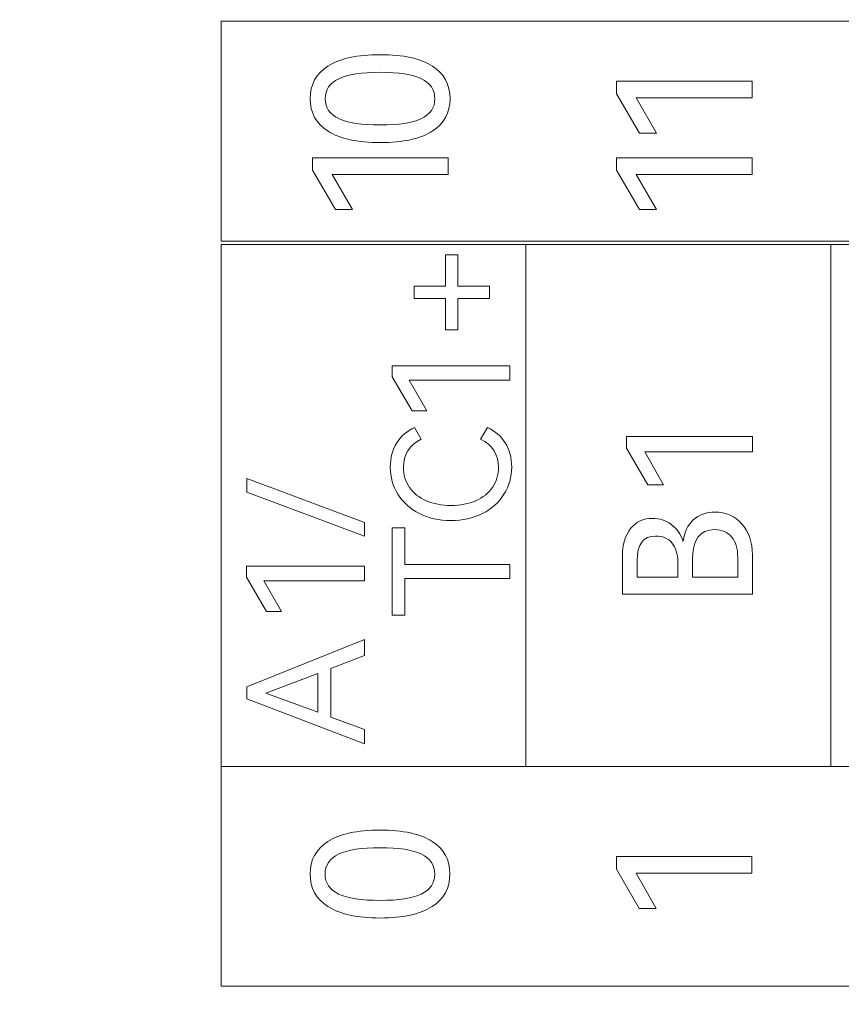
# Model space of a CAD drawing. Header units: millimetres. Extents: x 0 to 427, y 0 to 299.
# Tile 11 of 25: x 121 to 132, y 151 to 164. Entities that reach past the tile are written whole.
import ezdxf

# ---------------------------------------------------------------- set-up
doc = ezdxf.new("R2010")
doc.units = ezdxf.units.MM
doc.header["$LTSCALE"] = 23.1
doc.header["$MEASUREMENT"] = 0
doc.header["$PDSIZE"] = -5
doc.layers.add('IQC尺寸', color=3, linetype='Continuous', lineweight=18)
doc.layers.add('layer 1', color=7, linetype='Continuous')
doc.dimstyles.new('+-0.05', dxfattribs={"dimtxt": 2, "dimasz": 2, "dimexe": 1.25, "dimexo": 0.625, "dimtad": 1, "dimdsep": 46, "dimtxsty": 'Standard', "dimcen": 1.5, "dimdle": 4, "dimadec": 0, "dimazin": 0, "dimtol": 1, "dimtp": 0.05, "dimtm": 0.05, "dimtfac": 1, "dimtmove": 0, "dimatfit": 3, "dimfxl": 1, "dimtolj": 1, "dimarcsym": 0})

# ---------------------------------------------------------------- blocks, each defined once
blk = doc.blocks.new('*D34')
at = {"layer": 'Defpoints', "color": 0}
for p in [(195.088, 174.065), (89.1, 120.365), (195.088, 101.751)]:
    blk.add_point(p, dxfattribs=at)
at = {"layer": 'IQC尺寸', "color": 0, "lineweight": -2}
for p, q in [((195.088, 173.44), (195.088, 100.501)), ((89.1, 119.74), (89.1, 100.501)), ((91.1, 101.751), (193.088, 101.751))]:
    blk.add_line(p, q, dxfattribs=at)
at = {"layer": 'IQC尺寸', "color": 0}
for points in [[(91.1, 102.085), (91.1, 101.418), (89.1, 101.751)], [(193.088, 101.418), (193.088, 102.085), (195.088, 101.751)]]:
    blk.add_solid(points, dxfattribs=at)
at = {"layer": 'IQC尺寸', "color": 0, "insert": (142.094, 103.406), "char_height": 2, "attachment_point": 5}
blk.add_mtext('\\A1;106%%p0.2', dxfattribs=at)

msp = doc.modelspace()

# ---------------------------------------------------------------- linework, layer by layer
at = {"layer": 'layer 1', "lineweight": 9}
for points, knots in [([(124.081, 161.412), (124.081, 161.412), (124.081, 164.35), (124.081, 164.35), (124.081, 164.35), (124.081, 164.35), (160.714, 164.35), (160.714, 164.35), (160.714, 164.35), (160.714, 164.35), (160.714, 161.412), (160.714, 161.412), (160.714, 161.412), (160.714, 161.412), (124.081, 161.412), (124.081, 161.412)], [0, 0, 0, 0, 0.25, 0.25, 0.25, 0.25, 0.5, 0.5, 0.5, 0.5, 0.75, 0.75, 0.75, 0.75, 1, 1, 1, 1]), ([(126.207, 163.902), (126.513, 163.902), (126.745, 163.851), (126.902, 163.75), (126.902, 163.75), (127.059, 163.649), (127.138, 163.504), (127.138, 163.314), (127.138, 163.314), (127.138, 163.127), (127.059, 162.982), (126.901, 162.881), (126.901, 162.881), (126.743, 162.78), (126.511, 162.729), (126.207, 162.729), (126.207, 162.729), (125.901, 162.729), (125.668, 162.78), (125.509, 162.881), (125.509, 162.881), (125.35, 162.982), (125.271, 163.127), (125.271, 163.314), (125.271, 163.314), (125.271, 163.504), (125.35, 163.649), (125.508, 163.75), (125.508, 163.75), (125.666, 163.851), (125.899, 163.902), (126.207, 163.902)], [0, 0, 0, 0, 0.125, 0.125, 0.125, 0.125, 0.25, 0.25, 0.25, 0.25, 0.375, 0.375, 0.375, 0.375, 0.5, 0.5, 0.5, 0.5, 0.625, 0.625, 0.625, 0.625, 0.75, 0.75, 0.75, 0.75, 0.875, 0.875, 0.875, 0.875, 1, 1, 1, 1]), ([(126.207, 162.964), (126.452, 162.964), (126.635, 162.992), (126.755, 163.049), (126.755, 163.049), (126.875, 163.106), (126.935, 163.194), (126.935, 163.314), (126.935, 163.314), (126.935, 163.434), (126.875, 163.524), (126.756, 163.581), (126.756, 163.581), (126.637, 163.638), (126.454, 163.667), (126.207, 163.667), (126.207, 163.667), (125.958, 163.667), (125.773, 163.639), (125.652, 163.581), (125.652, 163.581), (125.531, 163.523), (125.471, 163.434), (125.471, 163.314), (125.471, 163.314), (125.471, 163.194), (125.531, 163.106), (125.652, 163.049), (125.652, 163.049), (125.773, 162.992), (125.958, 162.964), (126.207, 162.964)], [0, 0, 0, 0, 0.125, 0.125, 0.125, 0.125, 0.25, 0.25, 0.25, 0.25, 0.375, 0.375, 0.375, 0.375, 0.5, 0.5, 0.5, 0.5, 0.625, 0.625, 0.625, 0.625, 0.75, 0.75, 0.75, 0.75, 0.875, 0.875, 0.875, 0.875, 1, 1, 1, 1]), ([(129.892, 162.855), (129.892, 162.855), (129.665, 162.855), (129.665, 162.855), (129.665, 162.855), (129.665, 162.855), (129.358, 163.381), (129.358, 163.381), (129.358, 163.381), (129.358, 163.381), (129.358, 163.549), (129.358, 163.549), (129.358, 163.549), (129.358, 163.549), (131.168, 163.549), (131.168, 163.549), (131.168, 163.549), (131.168, 163.549), (131.168, 163.327), (131.168, 163.327), (131.168, 163.327), (131.168, 163.327), (129.623, 163.327), (129.623, 163.327), (129.623, 163.327), (129.623, 163.327), (129.892, 162.855), (129.892, 162.855)], [0, 0, 0, 0, 0.142857, 0.142857, 0.142857, 0.142857, 0.285714, 0.285714, 0.285714, 0.285714, 0.428571, 0.428571, 0.428571, 0.428571, 0.571429, 0.571429, 0.571429, 0.571429, 0.714286, 0.714286, 0.714286, 0.714286, 0.857143, 0.857143, 0.857143, 0.857143, 1, 1, 1, 1]), ([(125.834, 161.833), (125.834, 161.833), (125.607, 161.833), (125.607, 161.833), (125.607, 161.833), (125.607, 161.833), (125.301, 162.359), (125.301, 162.359), (125.301, 162.359), (125.301, 162.359), (125.301, 162.526), (125.301, 162.526), (125.301, 162.526), (125.301, 162.526), (127.111, 162.526), (127.111, 162.526), (127.111, 162.526), (127.111, 162.526), (127.111, 162.304), (127.111, 162.304), (127.111, 162.304), (127.111, 162.304), (125.565, 162.304), (125.565, 162.304), (125.565, 162.304), (125.565, 162.304), (125.834, 161.833), (125.834, 161.833)], [0, 0, 0, 0, 0.142857, 0.142857, 0.142857, 0.142857, 0.285714, 0.285714, 0.285714, 0.285714, 0.428571, 0.428571, 0.428571, 0.428571, 0.571429, 0.571429, 0.571429, 0.571429, 0.714286, 0.714286, 0.714286, 0.714286, 0.857143, 0.857143, 0.857143, 0.857143, 1, 1, 1, 1]), ([(129.892, 161.833), (129.892, 161.833), (129.665, 161.833), (129.665, 161.833), (129.665, 161.833), (129.665, 161.833), (129.358, 162.359), (129.358, 162.359), (129.358, 162.359), (129.358, 162.359), (129.358, 162.526), (129.358, 162.526), (129.358, 162.526), (129.358, 162.526), (131.168, 162.526), (131.168, 162.526), (131.168, 162.526), (131.168, 162.526), (131.168, 162.304), (131.168, 162.304), (131.168, 162.304), (131.168, 162.304), (129.623, 162.304), (129.623, 162.304), (129.623, 162.304), (129.623, 162.304), (129.892, 161.833), (129.892, 161.833)], [0, 0, 0, 0, 0.142857, 0.142857, 0.142857, 0.142857, 0.285714, 0.285714, 0.285714, 0.285714, 0.428571, 0.428571, 0.428571, 0.428571, 0.571429, 0.571429, 0.571429, 0.571429, 0.714286, 0.714286, 0.714286, 0.714286, 0.857143, 0.857143, 0.857143, 0.857143, 1, 1, 1, 1]), ([(160.714, 161.369), (160.714, 161.369), (156.643, 161.369), (156.643, 161.369), (156.643, 161.369), (156.643, 161.369), (152.573, 161.369), (152.573, 161.369), (152.573, 161.369), (152.573, 161.369), (148.503, 161.369), (148.503, 161.369), (148.503, 161.369), (148.503, 161.369), (144.432, 161.369), (144.432, 161.369), (144.432, 161.369), (144.432, 161.369), (140.362, 161.369), (140.362, 161.369), (140.362, 161.369), (140.362, 161.369), (136.292, 161.369), (136.292, 161.369), (136.292, 161.369), (136.292, 161.369), (132.221, 161.369), (132.221, 161.369), (132.221, 161.369), (132.221, 161.369), (128.151, 161.369), (128.151, 161.369), (128.151, 161.369), (128.151, 161.369), (124.081, 161.369), (124.081, 161.369)], [0, 0, 0, 0, 0.111111, 0.111111, 0.111111, 0.111111, 0.222222, 0.222222, 0.222222, 0.222222, 0.333333, 0.333333, 0.333333, 0.333333, 0.444444, 0.444444, 0.444444, 0.444444, 0.555556, 0.555556, 0.555556, 0.555556, 0.666667, 0.666667, 0.666667, 0.666667, 0.777778, 0.777778, 0.777778, 0.777778, 0.888889, 0.888889, 0.888889, 0.888889, 1, 1, 1, 1]), ([(126.658, 160.647), (126.658, 160.647), (126.658, 160.81), (126.658, 160.81), (126.658, 160.81), (126.658, 160.81), (127.078, 160.81), (127.078, 160.81), (127.078, 160.81), (127.078, 160.81), (127.078, 161.231), (127.078, 161.231), (127.078, 161.231), (127.078, 161.231), (127.241, 161.231), (127.241, 161.231), (127.241, 161.231), (127.241, 161.231), (127.241, 160.81), (127.241, 160.81), (127.241, 160.81), (127.241, 160.81), (127.662, 160.81), (127.662, 160.81), (127.662, 160.81), (127.662, 160.81), (127.662, 160.647), (127.662, 160.647), (127.662, 160.647), (127.662, 160.647), (127.241, 160.647), (127.241, 160.647), (127.241, 160.647), (127.241, 160.647), (127.241, 160.227), (127.241, 160.227), (127.241, 160.227), (127.241, 160.227), (127.078, 160.227), (127.078, 160.227), (127.078, 160.227), (127.078, 160.227), (127.078, 160.647), (127.078, 160.647), (127.078, 160.647), (127.078, 160.647), (126.658, 160.647), (126.658, 160.647)], [0, 0, 0, 0, 0.083333, 0.083333, 0.083333, 0.083333, 0.166667, 0.166667, 0.166667, 0.166667, 0.25, 0.25, 0.25, 0.25, 0.333333, 0.333333, 0.333333, 0.333333, 0.416667, 0.416667, 0.416667, 0.416667, 0.5, 0.5, 0.5, 0.5, 0.583333, 0.583333, 0.583333, 0.583333, 0.666667, 0.666667, 0.666667, 0.666667, 0.75, 0.75, 0.75, 0.75, 0.833333, 0.833333, 0.833333, 0.833333, 0.916667, 0.916667, 0.916667, 0.916667, 1, 1, 1, 1]), ([(126.827, 159.145), (126.827, 159.145), (126.63, 159.145), (126.63, 159.145), (126.63, 159.145), (126.63, 159.145), (126.364, 159.602), (126.364, 159.602), (126.364, 159.602), (126.364, 159.602), (126.364, 159.748), (126.364, 159.748), (126.364, 159.748), (126.364, 159.748), (127.937, 159.748), (127.937, 159.748), (127.937, 159.748), (127.937, 159.748), (127.937, 159.555), (127.937, 159.555), (127.937, 159.555), (127.937, 159.555), (126.593, 159.555), (126.593, 159.555), (126.593, 159.555), (126.593, 159.555), (126.827, 159.145), (126.827, 159.145)], [0, 0, 0, 0, 0.142857, 0.142857, 0.142857, 0.142857, 0.285714, 0.285714, 0.285714, 0.285714, 0.428571, 0.428571, 0.428571, 0.428571, 0.571429, 0.571429, 0.571429, 0.571429, 0.714286, 0.714286, 0.714286, 0.714286, 0.857143, 0.857143, 0.857143, 0.857143, 1, 1, 1, 1]), ([(127.784, 158.391), (127.784, 158.563), (127.705, 158.689), (127.546, 158.769), (127.546, 158.769), (127.546, 158.769), (127.636, 158.923), (127.636, 158.923), (127.636, 158.923), (127.738, 158.879), (127.818, 158.81), (127.874, 158.718), (127.874, 158.718), (127.931, 158.625), (127.96, 158.517), (127.96, 158.396), (127.96, 158.396), (127.96, 158.262), (127.926, 158.142), (127.857, 158.033), (127.857, 158.033), (127.789, 157.924), (127.693, 157.838), (127.57, 157.775), (127.57, 157.775), (127.447, 157.713), (127.307, 157.681), (127.149, 157.681), (127.149, 157.681), (126.992, 157.681), (126.851, 157.713), (126.729, 157.775), (126.729, 157.775), (126.606, 157.838), (126.51, 157.925), (126.442, 158.033), (126.442, 158.033), (126.375, 158.141), (126.34, 158.262), (126.34, 158.396), (126.34, 158.396), (126.34, 158.517), (126.369, 158.624), (126.426, 158.718), (126.426, 158.718), (126.483, 158.81), (126.563, 158.879), (126.664, 158.923), (126.664, 158.923), (126.664, 158.923), (126.754, 158.769), (126.754, 158.769), (126.754, 158.769), (126.596, 158.689), (126.516, 158.563), (126.516, 158.391), (126.516, 158.391), (126.516, 158.291), (126.543, 158.202), (126.596, 158.125), (126.596, 158.125), (126.648, 158.049), (126.723, 157.988), (126.819, 157.946), (126.819, 157.946), (126.914, 157.904), (127.025, 157.883), (127.149, 157.883), (127.149, 157.883), (127.274, 157.883), (127.384, 157.904), (127.481, 157.946), (127.481, 157.946), (127.577, 157.988), (127.652, 158.049), (127.705, 158.125), (127.705, 158.125), (127.757, 158.202), (127.784, 158.291), (127.784, 158.391)], [0, 0, 0, 0, 0.05, 0.05, 0.05, 0.05, 0.1, 0.1, 0.1, 0.1, 0.15, 0.15, 0.15, 0.15, 0.2, 0.2, 0.2, 0.2, 0.25, 0.25, 0.25, 0.25, 0.3, 0.3, 0.3, 0.3, 0.35, 0.35, 0.35, 0.35, 0.4, 0.4, 0.4, 0.4, 0.45, 0.45, 0.45, 0.45, 0.5, 0.5, 0.5, 0.5, 0.55, 0.55, 0.55, 0.55, 0.6, 0.6, 0.6, 0.6, 0.65, 0.65, 0.65, 0.65, 0.7, 0.7, 0.7, 0.7, 0.75, 0.75, 0.75, 0.75, 0.8, 0.8, 0.8, 0.8, 0.85, 0.85, 0.85, 0.85, 0.9, 0.9, 0.9, 0.9, 0.95, 0.95, 0.95, 0.95, 1, 1, 1, 1]), ([(129.987, 158.159), (129.987, 158.159), (129.776, 158.159), (129.776, 158.159), (129.776, 158.159), (129.776, 158.159), (129.492, 158.648), (129.492, 158.648), (129.492, 158.648), (129.492, 158.648), (129.492, 158.804), (129.492, 158.804), (129.492, 158.804), (129.492, 158.804), (131.173, 158.804), (131.173, 158.804), (131.173, 158.804), (131.173, 158.804), (131.173, 158.597), (131.173, 158.597), (131.173, 158.597), (131.173, 158.597), (129.737, 158.597), (129.737, 158.597), (129.737, 158.597), (129.737, 158.597), (129.987, 158.159), (129.987, 158.159)], [0, 0, 0, 0, 0.142857, 0.142857, 0.142857, 0.142857, 0.285714, 0.285714, 0.285714, 0.285714, 0.428571, 0.428571, 0.428571, 0.428571, 0.571429, 0.571429, 0.571429, 0.571429, 0.714286, 0.714286, 0.714286, 0.714286, 0.857143, 0.857143, 0.857143, 0.857143, 1, 1, 1, 1]), ([(125.996, 157.473), (125.996, 157.473), (124.425, 158.061), (124.425, 158.061), (124.425, 158.061), (124.425, 158.061), (124.425, 158.245), (124.425, 158.245), (124.425, 158.245), (124.425, 158.245), (125.996, 157.657), (125.996, 157.657), (125.996, 157.657), (125.996, 157.657), (125.996, 157.473), (125.996, 157.473)], [0, 0, 0, 0, 0.25, 0.25, 0.25, 0.25, 0.5, 0.5, 0.5, 0.5, 0.75, 0.75, 0.75, 0.75, 1, 1, 1, 1]), ([(131.173, 156.701), (131.173, 156.701), (129.439, 156.701), (129.439, 156.701), (129.439, 156.701), (129.439, 156.701), (129.439, 157.21), (129.439, 157.21), (129.439, 157.21), (129.439, 157.362), (129.475, 157.484), (129.548, 157.575), (129.548, 157.575), (129.62, 157.666), (129.717, 157.711), (129.837, 157.711), (129.837, 157.711), (129.933, 157.711), (130.017, 157.685), (130.09, 157.63), (130.09, 157.63), (130.163, 157.576), (130.215, 157.502), (130.246, 157.407), (130.246, 157.407), (130.246, 157.407), (130.25, 157.407), (130.25, 157.407), (130.25, 157.407), (130.264, 157.525), (130.308, 157.619), (130.384, 157.69), (130.384, 157.69), (130.46, 157.76), (130.556, 157.795), (130.672, 157.795), (130.672, 157.795), (130.822, 157.795), (130.942, 157.742), (131.034, 157.635), (131.034, 157.635), (131.127, 157.528), (131.173, 157.39), (131.173, 157.223), (131.173, 157.223), (131.173, 157.223), (131.173, 156.701), (131.173, 156.701)], [0, 0, 0, 0, 0.083333, 0.083333, 0.083333, 0.083333, 0.166667, 0.166667, 0.166667, 0.166667, 0.25, 0.25, 0.25, 0.25, 0.333333, 0.333333, 0.333333, 0.333333, 0.416667, 0.416667, 0.416667, 0.416667, 0.5, 0.5, 0.5, 0.5, 0.583333, 0.583333, 0.583333, 0.583333, 0.666667, 0.666667, 0.666667, 0.666667, 0.75, 0.75, 0.75, 0.75, 0.833333, 0.833333, 0.833333, 0.833333, 0.916667, 0.916667, 0.916667, 0.916667, 1, 1, 1, 1]), ([(126.366, 156.419), (126.366, 156.419), (126.366, 157.586), (126.366, 157.586), (126.366, 157.586), (126.366, 157.586), (126.536, 157.586), (126.536, 157.586), (126.536, 157.586), (126.536, 157.586), (126.536, 157.097), (126.536, 157.097), (126.536, 157.097), (126.536, 157.097), (127.937, 157.097), (127.937, 157.097), (127.937, 157.097), (127.937, 157.097), (127.937, 156.906), (127.937, 156.906), (127.937, 156.906), (127.937, 156.906), (126.536, 156.906), (126.536, 156.906), (126.536, 156.906), (126.536, 156.906), (126.536, 156.419), (126.536, 156.419), (126.536, 156.419), (126.536, 156.419), (126.366, 156.419), (126.366, 156.419)], [0, 0, 0, 0, 0.125, 0.125, 0.125, 0.125, 0.25, 0.25, 0.25, 0.25, 0.375, 0.375, 0.375, 0.375, 0.5, 0.5, 0.5, 0.5, 0.625, 0.625, 0.625, 0.625, 0.75, 0.75, 0.75, 0.75, 0.875, 0.875, 0.875, 0.875, 1, 1, 1, 1]), ([(130.372, 156.924), (130.372, 156.924), (130.977, 156.924), (130.977, 156.924), (130.977, 156.924), (130.977, 156.924), (130.977, 157.193), (130.977, 157.193), (130.977, 157.193), (130.977, 157.31), (130.95, 157.401), (130.896, 157.464), (130.896, 157.464), (130.841, 157.528), (130.767, 157.56), (130.67, 157.56), (130.67, 157.56), (130.472, 157.56), (130.372, 157.425), (130.372, 157.156), (130.372, 157.156), (130.372, 157.156), (130.372, 156.924), (130.372, 156.924)], [0, 0, 0, 0, 0.166667, 0.166667, 0.166667, 0.166667, 0.333333, 0.333333, 0.333333, 0.333333, 0.5, 0.5, 0.5, 0.5, 0.666667, 0.666667, 0.666667, 0.666667, 0.833333, 0.833333, 0.833333, 0.833333, 1, 1, 1, 1]), ([(129.635, 156.924), (129.635, 156.924), (130.177, 156.924), (130.177, 156.924), (130.177, 156.924), (130.177, 156.924), (130.177, 157.128), (130.177, 157.128), (130.177, 157.128), (130.177, 157.236), (130.151, 157.321), (130.099, 157.383), (130.099, 157.383), (130.046, 157.445), (129.973, 157.475), (129.88, 157.475), (129.88, 157.475), (129.716, 157.475), (129.635, 157.366), (129.635, 157.148), (129.635, 157.148), (129.635, 157.148), (129.635, 156.924), (129.635, 156.924)], [0, 0, 0, 0, 0.166667, 0.166667, 0.166667, 0.166667, 0.333333, 0.333333, 0.333333, 0.333333, 0.5, 0.5, 0.5, 0.5, 0.666667, 0.666667, 0.666667, 0.666667, 0.833333, 0.833333, 0.833333, 0.833333, 1, 1, 1, 1]), ([(124.886, 156.468), (124.886, 156.468), (124.689, 156.468), (124.689, 156.468), (124.689, 156.468), (124.689, 156.468), (124.423, 156.925), (124.423, 156.925), (124.423, 156.925), (124.423, 156.925), (124.423, 157.071), (124.423, 157.071), (124.423, 157.071), (124.423, 157.071), (125.996, 157.071), (125.996, 157.071), (125.996, 157.071), (125.996, 157.071), (125.996, 156.878), (125.996, 156.878), (125.996, 156.878), (125.996, 156.878), (124.652, 156.878), (124.652, 156.878), (124.652, 156.878), (124.652, 156.878), (124.886, 156.468), (124.886, 156.468)], [0, 0, 0, 0, 0.142857, 0.142857, 0.142857, 0.142857, 0.285714, 0.285714, 0.285714, 0.285714, 0.428571, 0.428571, 0.428571, 0.428571, 0.571429, 0.571429, 0.571429, 0.571429, 0.714286, 0.714286, 0.714286, 0.714286, 0.857143, 0.857143, 0.857143, 0.857143, 1, 1, 1, 1]), ([(124.425, 155.463), (124.425, 155.463), (125.996, 156.094), (125.996, 156.094), (125.996, 156.094), (125.996, 156.094), (125.996, 155.882), (125.996, 155.882), (125.996, 155.882), (125.996, 155.882), (125.545, 155.708), (125.545, 155.708), (125.545, 155.708), (125.545, 155.708), (125.545, 155.058), (125.545, 155.058), (125.545, 155.058), (125.545, 155.058), (125.996, 154.893), (125.996, 154.893), (125.996, 154.893), (125.996, 154.893), (125.996, 154.699), (125.996, 154.699), (125.996, 154.699), (125.996, 154.699), (124.425, 155.302), (124.425, 155.302), (124.425, 155.302), (124.425, 155.302), (124.425, 155.463), (124.425, 155.463)], [0, 0, 0, 0, 0.125, 0.125, 0.125, 0.125, 0.25, 0.25, 0.25, 0.25, 0.375, 0.375, 0.375, 0.375, 0.5, 0.5, 0.5, 0.5, 0.625, 0.625, 0.625, 0.625, 0.75, 0.75, 0.75, 0.75, 0.875, 0.875, 0.875, 0.875, 1, 1, 1, 1]), ([(125.373, 155.641), (125.373, 155.641), (124.68, 155.375), (124.68, 155.375), (124.68, 155.375), (124.68, 155.375), (125.373, 155.122), (125.373, 155.122), (125.373, 155.122), (125.373, 155.122), (125.373, 155.641), (125.373, 155.641)], [0, 0, 0, 0, 0.333333, 0.333333, 0.333333, 0.333333, 0.666667, 0.666667, 0.666667, 0.666667, 1, 1, 1, 1]), ([(160.714, 154.4), (160.714, 154.4), (156.643, 154.4), (156.643, 154.4), (156.643, 154.4), (156.643, 154.4), (152.573, 154.4), (152.573, 154.4), (152.573, 154.4), (152.573, 154.4), (148.503, 154.4), (148.503, 154.4), (148.503, 154.4), (148.503, 154.4), (144.432, 154.4), (144.432, 154.4), (144.432, 154.4), (144.432, 154.4), (140.362, 154.4), (140.362, 154.4), (140.362, 154.4), (140.362, 154.4), (136.292, 154.4), (136.292, 154.4), (136.292, 154.4), (136.292, 154.4), (132.221, 154.4), (132.221, 154.4), (132.221, 154.4), (132.221, 154.4), (128.151, 154.4), (128.151, 154.4), (128.151, 154.4), (128.151, 154.4), (124.081, 154.4), (124.081, 154.4)], [0, 0, 0, 0, 0.111111, 0.111111, 0.111111, 0.111111, 0.222222, 0.222222, 0.222222, 0.222222, 0.333333, 0.333333, 0.333333, 0.333333, 0.444444, 0.444444, 0.444444, 0.444444, 0.555556, 0.555556, 0.555556, 0.555556, 0.666667, 0.666667, 0.666667, 0.666667, 0.777778, 0.777778, 0.777778, 0.777778, 0.888889, 0.888889, 0.888889, 0.888889, 1, 1, 1, 1]), ([(124.081, 151.466), (124.081, 151.466), (124.081, 154.398), (124.081, 154.398), (124.081, 154.398), (124.081, 154.398), (160.714, 154.398), (160.714, 154.398), (160.714, 154.398), (160.714, 154.398), (160.714, 151.466), (160.714, 151.466), (160.714, 151.466), (160.714, 151.466), (124.081, 151.466), (124.081, 151.466)], [0, 0, 0, 0, 0.25, 0.25, 0.25, 0.25, 0.5, 0.5, 0.5, 0.5, 0.75, 0.75, 0.75, 0.75, 1, 1, 1, 1]), ([(126.205, 153.548), (126.512, 153.548), (126.743, 153.498), (126.901, 153.396), (126.901, 153.396), (127.058, 153.295), (127.136, 153.15), (127.136, 152.961), (127.136, 152.961), (127.136, 152.773), (127.057, 152.628), (126.899, 152.527), (126.899, 152.527), (126.741, 152.426), (126.51, 152.375), (126.205, 152.375), (126.205, 152.375), (125.899, 152.375), (125.667, 152.426), (125.508, 152.527), (125.508, 152.527), (125.349, 152.628), (125.27, 152.773), (125.27, 152.961), (125.27, 152.961), (125.27, 153.15), (125.349, 153.295), (125.507, 153.396), (125.507, 153.396), (125.665, 153.498), (125.898, 153.548), (126.205, 153.548)], [0, 0, 0, 0, 0.125, 0.125, 0.125, 0.125, 0.25, 0.25, 0.25, 0.25, 0.375, 0.375, 0.375, 0.375, 0.5, 0.5, 0.5, 0.5, 0.625, 0.625, 0.625, 0.625, 0.75, 0.75, 0.75, 0.75, 0.875, 0.875, 0.875, 0.875, 1, 1, 1, 1]), ([(126.205, 152.61), (126.451, 152.61), (126.633, 152.638), (126.754, 152.695), (126.754, 152.695), (126.874, 152.752), (126.934, 152.84), (126.934, 152.961), (126.934, 152.961), (126.934, 153.081), (126.874, 153.17), (126.755, 153.227), (126.755, 153.227), (126.636, 153.285), (126.452, 153.314), (126.205, 153.314), (126.205, 153.314), (125.957, 153.314), (125.772, 153.285), (125.651, 153.227), (125.651, 153.227), (125.53, 153.17), (125.47, 153.081), (125.47, 152.961), (125.47, 152.961), (125.47, 152.84), (125.53, 152.752), (125.651, 152.695), (125.651, 152.695), (125.772, 152.638), (125.957, 152.61), (126.205, 152.61)], [0, 0, 0, 0, 0.125, 0.125, 0.125, 0.125, 0.25, 0.25, 0.25, 0.25, 0.375, 0.375, 0.375, 0.375, 0.5, 0.5, 0.5, 0.5, 0.625, 0.625, 0.625, 0.625, 0.75, 0.75, 0.75, 0.75, 0.875, 0.875, 0.875, 0.875, 1, 1, 1, 1]), ([(129.89, 152.501), (129.89, 152.501), (129.663, 152.501), (129.663, 152.501), (129.663, 152.501), (129.663, 152.501), (129.357, 153.027), (129.357, 153.027), (129.357, 153.027), (129.357, 153.027), (129.357, 153.195), (129.357, 153.195), (129.357, 153.195), (129.357, 153.195), (131.167, 153.195), (131.167, 153.195), (131.167, 153.195), (131.167, 153.195), (131.167, 152.973), (131.167, 152.973), (131.167, 152.973), (131.167, 152.973), (129.621, 152.973), (129.621, 152.973), (129.621, 152.973), (129.621, 152.973), (129.89, 152.501), (129.89, 152.501)], [0, 0, 0, 0, 0.142857, 0.142857, 0.142857, 0.142857, 0.285714, 0.285714, 0.285714, 0.285714, 0.428571, 0.428571, 0.428571, 0.428571, 0.571429, 0.571429, 0.571429, 0.571429, 0.714286, 0.714286, 0.714286, 0.714286, 0.857143, 0.857143, 0.857143, 0.857143, 1, 1, 1, 1])]:
    msp.add_open_spline(points, degree=3, knots=knots, dxfattribs=at)
for points in [[(124.081, 154.4), (124.081, 154.4), (124.081, 161.369), (124.081, 161.369)], [(128.151, 154.4), (128.151, 154.4), (128.151, 161.369), (128.151, 161.369)], [(132.221, 154.4), (132.221, 154.4), (132.221, 161.369), (132.221, 161.369)]]:
    msp.add_open_spline(points, degree=3, dxfattribs=at)

# ---------------------------------------------------------------- dimensions: what is measured, and where the dimension line sits
at = {"layer": 'IQC尺寸'}
dim = msp.add_linear_dim(base=(195.088, 101.751), p1=(89.1, 120.365), p2=(195.088, 174.065), text='<>%%p0.2', dimstyle='+-0.05', override={"dimgap": 0.625, "dimtad": 1, "dimjust": 0, "dimdec": 1, "dimlfac": 1, "dimpost": '<>', "dimse1": 0, "dimse2": 0, "dimsd1": 0, "dimsd2": 0, "dimtol": 0, "dimlim": 0, "dimtofl": 1, "dimtvp": 0.1, "dimarcsym": 1}, dxfattribs=at)
dim.commit()
dim.dimension.update_dxf_attribs({"geometry": '*D34', "text_midpoint": (142.094, 103.406)})

doc.saveas('drawing.dxf')
